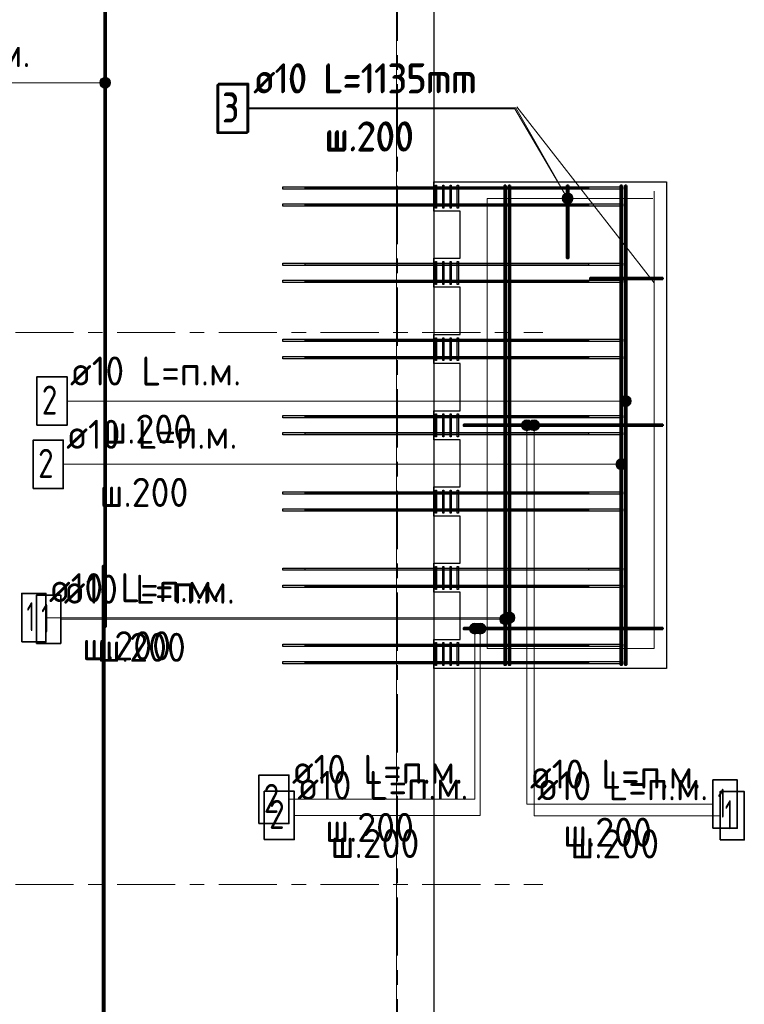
# Model space of a CAD drawing. Header units: metres. Extents: x -38 to 100, y -15 to 21.
# Tile 44 of 246: x 59 to 64, y 8 to 15. Entities that reach past the tile are written whole.
import ezdxf

# ---------------------------------------------------------------- set-up
doc = ezdxf.new("R2010")
doc.units = ezdxf.units.M
doc.linetypes.add('______11', pattern=[0.5, 0.4, -0.05, 0, -0.05])
doc.linetypes.add('______5', pattern=[1.1, 0.8, -0.1, 0.1, -0.1])
for name, color, linetype, lineweight in [('XR$1$Осевая линия (1)', 7, '______5', 13), ('XR$5$Арм. стержнями верхней зоны', 180, 'Continuous', 35), ('XR$5$Арм. стержнями нижней зоны', 180, 'Continuous', 35), ('XR$5$Арм.стержн. Арматура края', 96, 'Continuous', 35), ('XR$5$Арм.стержн. Хомут', 240, 'Continuous', 35), ('XR$5$Арм.стержн.горизонт. 1', 180, 'Continuous', 35), ('XR$5$Арм.стержн.горизонт. 2', 202, 'Continuous', 35), ('XR$5$Общий слой (1)_1', 7, 'Continuous', 13), ('XR$5$Перекрытие (1)', 7, 'Continuous', 35), ('XR$7$Арм. стержнями верхней зоны', 180, 'Continuous', 35), ('XR$7$Арм. стержнями нижней зоны', 180, 'Continuous', 35), ('XR$7$Арм.стержн. Арматура края', 96, 'Continuous', 35), ('XR$7$Арм.стержн. Хомут', 240, 'Continuous', 35), ('XR$7$Арм.стержн.горизонт. 1', 180, 'Continuous', 35), ('XR$7$Арм.стержн.горизонт. 2', 202, 'Continuous', 35), ('XR$7$Общий слой (1)_1', 7, 'Continuous', 13), ('XR$7$Перекрытие (1)', 7, 'Continuous', 35)]:
    doc.layers.add(name, color=color, linetype=linetype, lineweight=lineweight)
doc.styles.add('ISOCPEUR', font='txt')

msp = doc.modelspace()

# ---------------------------------------------------------------- hatches: boundary and pattern name
at = {"layer": 'XR$5$Арм. стержнями верхней зоны', "linetype": 'Continuous', "lineweight": 13, "transparency": 33554687}
for points in [[(63.1079, 11.8746), (63.1079, 11.9121), (63.1027, 11.8934)], [(63.1079, 11.9121), (63.1214, 11.8611), (63.1214, 11.9256)], [(63.1079, 11.9121), (63.1079, 11.8746), (63.1214, 11.8611)], [(63.1214, 11.9256), (63.1402, 11.8559), (63.1402, 11.9309)], [(63.1214, 11.9256), (63.1214, 11.8611), (63.1402, 11.8559)], [(63.1402, 11.9309), (63.1402, 11.8559), (63.1589, 11.8611)], [(63.1402, 11.9309), (63.1589, 11.8611), (63.1589, 11.9256)], [(63.1589, 11.9256), (63.1589, 11.8611), (63.1724, 11.8746)], [(63.1589, 11.9256), (63.1724, 11.8746), (63.1724, 11.9121)], [(63.1724, 11.9121), (63.1724, 11.8746), (63.1777, 11.8934)], [(62.0946, 10.7624), (62.1696, 10.7624), (62.1644, 10.7811)], [(62.0946, 10.7624), (62.1644, 10.7811), (62.0999, 10.7811)], [(62.0999, 10.7811), (62.1644, 10.7811), (62.1509, 10.7946)], [(62.0999, 10.7811), (62.1509, 10.7946), (62.1134, 10.7946)], [(62.1134, 10.7946), (62.1509, 10.7946), (62.1321, 10.7999)], [(62.0999, 10.7436), (62.1696, 10.7624), (62.0946, 10.7624)], [(62.0999, 10.7436), (62.1644, 10.7436), (62.1696, 10.7624)], [(62.1134, 10.7301), (62.1644, 10.7436), (62.0999, 10.7436)], [(62.1134, 10.7301), (62.1509, 10.7301), (62.1644, 10.7436)], [(62.1509, 10.7301), (62.1134, 10.7301), (62.1321, 10.7249)]]:
    msp.add_hatch(color=7, dxfattribs=at).paths.add_polyline_path(points)
at = {"layer": 'XR$5$Арм. стержнями нижней зоны', "linetype": 'Continuous', "lineweight": 13, "transparency": 33554687}
for points in [[(62.4529, 12.1624), (62.5279, 12.1624), (62.5227, 12.1811)], [(62.4529, 12.1624), (62.5227, 12.1811), (62.4582, 12.1811)], [(62.4582, 12.1436), (62.5279, 12.1624), (62.4529, 12.1624)], [(62.4582, 12.1811), (62.5227, 12.1811), (62.5092, 12.1946)], [(62.4582, 12.1811), (62.5092, 12.1946), (62.4717, 12.1946)], [(62.4582, 12.1436), (62.5227, 12.1436), (62.5279, 12.1624)], [(62.4717, 12.1301), (62.5227, 12.1436), (62.4582, 12.1436)], [(62.4717, 12.1946), (62.5092, 12.1946), (62.4904, 12.1999)], [(62.4717, 12.1301), (62.5092, 12.1301), (62.5227, 12.1436)], [(62.5092, 12.1301), (62.4717, 12.1301), (62.4904, 12.1249)], [(62.3079, 10.8454), (62.3214, 10.7944), (62.3214, 10.8589)], [(62.3214, 10.8589), (62.3402, 10.7892), (62.3402, 10.8642)], [(62.3214, 10.8589), (62.3214, 10.7944), (62.3402, 10.7892)], [(62.3402, 10.8642), (62.3402, 10.7892), (62.3589, 10.7944)], [(62.3402, 10.8642), (62.3589, 10.7944), (62.3589, 10.8589)], [(62.3589, 10.8589), (62.3589, 10.7944), (62.3724, 10.8079)], [(62.3589, 10.8589), (62.3724, 10.8079), (62.3724, 10.8454)], [(62.3079, 10.8079), (62.3079, 10.8454), (62.3027, 10.8267)], [(62.3079, 10.8454), (62.3079, 10.8079), (62.3214, 10.7944)], [(62.3724, 10.8454), (62.3724, 10.8079), (62.3777, 10.8267)]]:
    msp.add_hatch(color=7, dxfattribs=at).paths.add_polyline_path(points)
at = {"layer": 'XR$5$Арм.стержн. Арматура края', "linetype": 'Continuous', "lineweight": 13, "transparency": 33554687}
for points in [[(62.7704, 13.7616), (62.7379, 13.743), (62.7329, 13.7246)], [(62.7704, 13.7616), (62.7329, 13.7246), (62.7888, 13.7566)], [(62.7888, 13.7566), (62.7329, 13.7246), (62.7376, 13.7057)], [(62.7888, 13.7566), (62.7376, 13.7057), (62.8027, 13.7429)], [(62.8027, 13.7429), (62.7376, 13.7057), (62.7515, 13.692)], [(62.7379, 13.743), (62.7704, 13.7616), (62.7515, 13.7569)], [(62.8027, 13.7429), (62.7515, 13.692), (62.8075, 13.7241)], [(62.8075, 13.7241), (62.7515, 13.692), (62.7699, 13.687)], [(62.8075, 13.7241), (62.7699, 13.687), (62.8025, 13.7056)], [(62.8025, 13.7056), (62.7699, 13.687), (62.7888, 13.6918)]]:
    msp.add_hatch(color=7, dxfattribs=at).paths.add_polyline_path(points)
at = {"layer": 'XR$7$Арм. стержнями верхней зоны', "linetype": 'Continuous', "lineweight": 13, "transparency": 33554687}
for points in [[(63.1379, 12.3105), (63.1379, 12.348), (63.1327, 12.3292)], [(63.1379, 12.348), (63.1514, 12.297), (63.1514, 12.3615)], [(63.1379, 12.348), (63.1379, 12.3105), (63.1514, 12.297)], [(63.1514, 12.3615), (63.1702, 12.2917), (63.1702, 12.3667)], [(63.1514, 12.3615), (63.1514, 12.297), (63.1702, 12.2917)], [(63.1702, 12.3667), (63.1702, 12.2917), (63.1889, 12.297)], [(63.1702, 12.3667), (63.1889, 12.297), (63.1889, 12.3615)], [(63.1889, 12.3615), (63.1889, 12.297), (63.2024, 12.3105)], [(63.1889, 12.3615), (63.2024, 12.3105), (63.2024, 12.348)], [(63.2024, 12.348), (63.2024, 12.3105), (63.2077, 12.3292)], [(62.132, 10.7624), (62.207, 10.7624), (62.2017, 10.7811)], [(62.132, 10.7624), (62.2017, 10.7811), (62.1372, 10.7811)], [(62.1372, 10.7811), (62.2017, 10.7811), (62.1882, 10.7946)], [(62.1372, 10.7811), (62.1882, 10.7946), (62.1507, 10.7946)], [(62.1507, 10.7946), (62.1882, 10.7946), (62.1695, 10.7999)], [(62.1372, 10.7436), (62.207, 10.7624), (62.132, 10.7624)], [(62.1372, 10.7436), (62.2017, 10.7436), (62.207, 10.7624)], [(62.1507, 10.7301), (62.2017, 10.7436), (62.1372, 10.7436)], [(62.1507, 10.7301), (62.1882, 10.7301), (62.2017, 10.7436)], [(62.1882, 10.7301), (62.1507, 10.7301), (62.1695, 10.7249)]]:
    msp.add_hatch(color=7, dxfattribs=at).paths.add_polyline_path(points)
at = {"layer": 'XR$7$Арм. стержнями нижней зоны', "linetype": 'Continuous', "lineweight": 13, "transparency": 33554687}
for points in [[(59.5553, 14.5025), (59.5553, 14.54), (59.55, 14.5212)], [(59.5553, 14.54), (59.5688, 14.489), (59.5688, 14.5535)], [(59.5553, 14.54), (59.5553, 14.5025), (59.5688, 14.489)], [(59.5688, 14.5535), (59.5875, 14.4837), (59.5875, 14.5587)], [(59.5688, 14.5535), (59.5688, 14.489), (59.5875, 14.4837)], [(59.5875, 14.5587), (59.5875, 14.4837), (59.6063, 14.489)], [(59.5875, 14.5587), (59.6063, 14.489), (59.6063, 14.5535)], [(59.6063, 14.5535), (59.6063, 14.489), (59.6198, 14.5025)], [(59.6063, 14.5535), (59.6198, 14.5025), (59.6198, 14.54)], [(59.6198, 14.54), (59.6198, 14.5025), (59.625, 14.5212)], [(62.5019, 12.1624), (62.5769, 12.1624), (62.5717, 12.1811)], [(62.5019, 12.1624), (62.5717, 12.1811), (62.5072, 12.1811)], [(62.5072, 12.1436), (62.5769, 12.1624), (62.5019, 12.1624)], [(62.5072, 12.1811), (62.5717, 12.1811), (62.5582, 12.1946)], [(62.5072, 12.1811), (62.5582, 12.1946), (62.5207, 12.1946)], [(62.5072, 12.1436), (62.5717, 12.1436), (62.5769, 12.1624)], [(62.5207, 12.1301), (62.5717, 12.1436), (62.5072, 12.1436)], [(62.5207, 12.1946), (62.5582, 12.1946), (62.5394, 12.1999)], [(62.5207, 12.1301), (62.5582, 12.1301), (62.5717, 12.1436)], [(62.5582, 12.1301), (62.5207, 12.1301), (62.5394, 12.1249)], [(62.3379, 10.8187), (62.3379, 10.8562), (62.3327, 10.8374)], [(62.3379, 10.8562), (62.3514, 10.8052), (62.3514, 10.8697)], [(62.3379, 10.8562), (62.3379, 10.8187), (62.3514, 10.8052)], [(62.3514, 10.8697), (62.3702, 10.7999), (62.3702, 10.8749)], [(62.3514, 10.8697), (62.3514, 10.8052), (62.3702, 10.7999)], [(62.3702, 10.8749), (62.3702, 10.7999), (62.3889, 10.8052)], [(62.3702, 10.8749), (62.3889, 10.8052), (62.3889, 10.8697)], [(62.3889, 10.8697), (62.3889, 10.8052), (62.4024, 10.8187)], [(62.3889, 10.8697), (62.4024, 10.8187), (62.4024, 10.8562)], [(62.4024, 10.8562), (62.4024, 10.8187), (62.4077, 10.8374)]]:
    msp.add_hatch(color=7, dxfattribs=at).paths.add_polyline_path(points)
at = {"layer": 'XR$7$Арм.стержн. Арматура края', "linetype": 'Continuous', "lineweight": 13, "transparency": 33554687}
for points in [[(62.7699, 13.7616), (62.7376, 13.7425), (62.7329, 13.7241)], [(62.7699, 13.7616), (62.7329, 13.7241), (62.7884, 13.7569)], [(62.7884, 13.7569), (62.7329, 13.7241), (62.7379, 13.7052)], [(62.7376, 13.7425), (62.7699, 13.7616), (62.7511, 13.7566)], [(62.7884, 13.7569), (62.7379, 13.7052), (62.8025, 13.7434)], [(62.8025, 13.7434), (62.7379, 13.7052), (62.7519, 13.6918)], [(62.8025, 13.7434), (62.7519, 13.6918), (62.8075, 13.7246)], [(62.8075, 13.7246), (62.7519, 13.6918), (62.7704, 13.687)], [(62.8075, 13.7246), (62.7704, 13.687), (62.8027, 13.7061)], [(62.8027, 13.7061), (62.7704, 13.687), (62.7892, 13.692)]]:
    msp.add_hatch(color=7, dxfattribs=at).paths.add_polyline_path(points)

# ---------------------------------------------------------------- linework, layer by layer
at = {"layer": 'XR$1$Осевая линия (1)', "color": 253, "linetype": '______11', "lineweight": 13, "true_color": 0xa0a0a0, "transparency": 33554687}
for p, q in [((61.6, -3.39), (61.6, 19.78)), ((-2.63, 12.8), (62.6, 12.8)), ((-2.63, 9), (62.6, 9))]:
    msp.add_line(p, q, dxfattribs=at)
at = {"layer": 'XR$5$Арм. стержнями верхней зоны', "color": 7, "linetype": 'Continuous', "lineweight": 13, "transparency": 33554687}
for p, q in [((59.2998, 11.8934), (60.5798, 11.8934)), ((60.5798, 11.8934), (63.1402, 11.8934)), ((63.1027, 11.8934), (63.1027, 11.8934)), ((63.1402, 11.9309), (63.1402, 11.9309)), ((63.1777, 11.8934), (63.1777, 11.8934)), ((63.1402, 11.8559), (63.1402, 11.8559)), ((62.1321, 10.7999), (62.1321, 10.7999)), ((62.0946, 10.7624), (62.0946, 10.7624)), ((62.1321, 9.5865), (62.1321, 10.7624)), ((62.1321, 10.7249), (62.1321, 10.7249)), ((62.1696, 10.7624), (62.1696, 10.7624)), ((60.8521, 9.5865), (62.1321, 9.5865))]:
    msp.add_line(p, q, dxfattribs=at)
at = {"layer": 'XR$5$Арм. стержнями верхней зоны', "color": 4, "linetype": 'Continuous', "lineweight": 50, "transparency": 33554687}
for points in [[(63.1452, 13.8124), (63.1452, 10.5124), (63.1352, 10.5124), (63.1352, 13.8124), (63.1452, 13.8124)], [(63.4252, 10.7574), (62.0552, 10.7574), (62.0552, 10.7674), (63.4252, 10.7674), (63.4252, 10.7574)]]:
    msp.add_lwpolyline(points, dxfattribs=at)
at = {"layer": 'XR$5$Арм. стержнями верхней зоны', "color": 7, "linetype": 'Continuous', "lineweight": 35, "transparency": 33554687}
for points in [[(59.0931, 11.7267), (59.2998, 11.7267), (59.2998, 12.06), (59.0931, 12.06), (59.0931, 11.7267)], [(60.6454, 9.4199), (60.8521, 9.4199), (60.8521, 9.7532), (60.6454, 9.7532), (60.6454, 9.4199)]]:
    msp.add_lwpolyline(points, dxfattribs=at)
at = {"layer": 'XR$5$Арм. стержнями верхней зоны', "color": 7, "linetype": 'Continuous', "lineweight": 13, "transparency": 33554687}
for centre in [(63.1402, 11.8934), (62.1321, 10.7624)]:
    msp.add_circle(centre, 0.0375, dxfattribs=at)
at = {"layer": 'XR$5$Арм. стержнями нижней зоны', "color": 7, "linetype": 'Continuous', "lineweight": 13, "transparency": 33554687}
for p, q in [((62.4529, 12.1624), (62.4529, 12.1624)), ((62.4904, 12.1999), (62.4904, 12.1999)), ((62.4904, 9.5536), (62.4904, 12.1624)), ((62.5279, 12.1624), (62.5279, 12.1624)), ((62.4904, 12.1249), (62.4904, 12.1249)), ((62.3402, 10.8642), (62.3402, 10.8642)), ((59.2824, 10.8267), (60.5624, 10.8267)), ((60.5624, 10.8267), (62.3402, 10.8267)), ((62.3027, 10.8267), (62.3027, 10.8267)), ((62.3402, 10.7892), (62.3402, 10.7892)), ((62.3777, 10.8267), (62.3777, 10.8267)), ((62.4904, 9.5536), (63.7704, 9.5536))]:
    msp.add_line(p, q, dxfattribs=at)
at = {"layer": 'XR$5$Арм. стержнями нижней зоны', "color": 4, "linetype": 'Continuous', "lineweight": 50, "transparency": 33554687}
for points in [[(62.3452, 13.8124), (62.3452, 10.5124), (62.3352, 10.5124), (62.3352, 13.8124), (62.3452, 13.8124)], [(63.4252, 12.1574), (62.0552, 12.1574), (62.0552, 12.1674), (63.4252, 12.1674), (63.4252, 12.1574)]]:
    msp.add_lwpolyline(points, dxfattribs=at)
at = {"layer": 'XR$5$Арм. стержнями нижней зоны', "color": 7, "linetype": 'Continuous', "lineweight": 35, "transparency": 33554687}
for points in [[(59.1157, 10.66), (59.2824, 10.66), (59.2824, 10.9933), (59.1157, 10.9933), (59.1157, 10.66)], [(63.7704, 9.3869), (63.9371, 9.3869), (63.9371, 9.7202), (63.7704, 9.7202), (63.7704, 9.3869)]]:
    msp.add_lwpolyline(points, dxfattribs=at)
at = {"layer": 'XR$5$Арм. стержнями нижней зоны', "color": 7, "linetype": 'Continuous', "lineweight": 13, "transparency": 33554687}
for centre in [(62.4904, 12.1624), (62.3402, 10.8267)]:
    msp.add_circle(centre, 0.0375, dxfattribs=at)
at = {"layer": 'XR$5$Арм.стержн. Арматура края', "color": 7, "linetype": 'Continuous', "lineweight": 13, "transparency": 33554687}
for p, q in [((60.5733, 14.3478), (62.4133, 14.3478)), ((62.4133, 14.3478), (62.7702, 13.7243)), ((62.7376, 13.7057), (62.7376, 13.7057)), ((62.7515, 13.7569), (62.7515, 13.7569)), ((62.8027, 13.7429), (62.8027, 13.7429)), ((62.7888, 13.6918), (62.7888, 13.6918))]:
    msp.add_line(p, q, dxfattribs=at)
at = {"layer": 'XR$5$Арм.стержн. Арматура края', "color": 7, "linetype": 'Continuous', "lineweight": 35, "transparency": 33554687}
msp.add_lwpolyline([(60.3666, 14.1812), (60.5733, 14.1812), (60.5733, 14.5145), (60.3666, 14.5145), (60.3666, 14.1812)], dxfattribs=at)
at = {"layer": 'XR$5$Арм.стержн. Арматура края', "color": 4, "linetype": 'Continuous', "lineweight": 50, "transparency": 33554687}
for points in [[(62.7752, 13.8124), (62.7752, 13.3124), (62.7652, 13.3124), (62.7652, 13.8124), (62.7752, 13.8124)], [(63.4252, 13.1674), (62.9252, 13.1674), (62.9252, 13.1774), (63.4252, 13.1774), (63.4252, 13.1674)]]:
    msp.add_lwpolyline(points, dxfattribs=at)
at = {"layer": 'XR$5$Арм.стержн. Арматура края', "color": 7, "linetype": 'Continuous', "lineweight": 13, "transparency": 33554687}
msp.add_circle((62.7702, 13.7243), 0.0375, dxfattribs=at)
at = {"layer": 'XR$5$Арм.стержн. Хомут', "color": 40, "linetype": 'Continuous', "lineweight": 25, "transparency": 33554687}
for points in [[(61.861, 13.6574), (61.861, 13.8154), (61.869, 13.8154), (61.869, 13.6574), (61.861, 13.6574)], [(61.911, 13.6574), (61.911, 13.8154), (61.919, 13.8154), (61.919, 13.6574), (61.911, 13.6574)], [(61.961, 13.6574), (61.961, 13.8154), (61.969, 13.8154), (61.969, 13.6574), (61.961, 13.6574)], [(62.011, 13.6574), (62.011, 13.8154), (62.019, 13.8154), (62.019, 13.6574), (62.011, 13.6574)], [(61.861, 13.1324), (61.861, 13.2904), (61.869, 13.2904), (61.869, 13.1324), (61.861, 13.1324)], [(61.911, 13.1324), (61.911, 13.2904), (61.919, 13.2904), (61.919, 13.1324), (61.911, 13.1324)], [(61.961, 13.1324), (61.961, 13.2904), (61.969, 13.2904), (61.969, 13.1324), (61.961, 13.1324)], [(62.011, 13.1324), (62.011, 13.2904), (62.019, 13.2904), (62.019, 13.1324), (62.011, 13.1324)], [(61.861, 12.6074), (61.861, 12.7654), (61.869, 12.7654), (61.869, 12.6074), (61.861, 12.6074)], [(61.911, 12.6074), (61.911, 12.7654), (61.919, 12.7654), (61.919, 12.6074), (61.911, 12.6074)], [(61.961, 12.6074), (61.961, 12.7654), (61.969, 12.7654), (61.969, 12.6074), (61.961, 12.6074)], [(62.011, 12.6074), (62.011, 12.7654), (62.019, 12.7654), (62.019, 12.6074), (62.011, 12.6074)], [(61.861, 12.0824), (61.861, 12.2404), (61.869, 12.2404), (61.869, 12.0824), (61.861, 12.0824)], [(61.911, 12.0824), (61.911, 12.2404), (61.919, 12.2404), (61.919, 12.0824), (61.911, 12.0824)], [(61.961, 12.0824), (61.961, 12.2404), (61.969, 12.2404), (61.969, 12.0824), (61.961, 12.0824)], [(62.011, 12.0824), (62.011, 12.2404), (62.019, 12.2404), (62.019, 12.0824), (62.011, 12.0824)], [(61.861, 11.5574), (61.861, 11.7154), (61.869, 11.7154), (61.869, 11.5574), (61.861, 11.5574)], [(61.911, 11.5574), (61.911, 11.7154), (61.919, 11.7154), (61.919, 11.5574), (61.911, 11.5574)], [(61.961, 11.5574), (61.961, 11.7154), (61.969, 11.7154), (61.969, 11.5574), (61.961, 11.5574)], [(62.011, 11.5574), (62.011, 11.7154), (62.019, 11.7154), (62.019, 11.5574), (62.011, 11.5574)], [(61.861, 11.0324), (61.861, 11.1904), (61.869, 11.1904), (61.869, 11.0324), (61.861, 11.0324)], [(61.911, 11.0324), (61.911, 11.1904), (61.919, 11.1904), (61.919, 11.0324), (61.911, 11.0324)], [(61.961, 11.0324), (61.961, 11.1904), (61.969, 11.1904), (61.969, 11.0324), (61.961, 11.0324)], [(62.011, 11.0324), (62.011, 11.1904), (62.019, 11.1904), (62.019, 11.0324), (62.011, 11.0324)], [(61.861, 10.5074), (61.861, 10.6654), (61.869, 10.6654), (61.869, 10.5074), (61.861, 10.5074)], [(61.911, 10.5074), (61.911, 10.6654), (61.919, 10.6654), (61.919, 10.5074), (61.911, 10.5074)], [(61.961, 10.5074), (61.961, 10.6654), (61.969, 10.6654), (61.969, 10.5074), (61.961, 10.5074)], [(62.011, 10.5074), (62.011, 10.6654), (62.019, 10.6654), (62.019, 10.5074), (62.011, 10.5074)]]:
    msp.add_lwpolyline(points, dxfattribs=at)
at = {"layer": 'XR$5$Арм.стержн.горизонт. 1', "color": 7, "linetype": 'Continuous', "lineweight": 25, "transparency": 33554687}
for points in [[(60.81, 13.8044), (63.15, 13.8044), (63.15, 13.7884), (60.81, 13.7884), (60.81, 13.8044)], [(60.81, 13.6864), (63.15, 13.6864), (63.15, 13.6704), (60.81, 13.6704), (60.81, 13.6864)], [(60.81, 13.2794), (63.15, 13.2794), (63.15, 13.2634), (60.81, 13.2634), (60.81, 13.2794)], [(60.81, 13.1614), (63.15, 13.1614), (63.15, 13.1454), (60.81, 13.1454), (60.81, 13.1614)], [(60.81, 12.7544), (63.15, 12.7544), (63.15, 12.7384), (60.81, 12.7384), (60.81, 12.7544)], [(60.81, 12.6364), (63.15, 12.6364), (63.15, 12.6204), (60.81, 12.6204), (60.81, 12.6364)], [(60.81, 12.2294), (63.15, 12.2294), (63.15, 12.2134), (60.81, 12.2134), (60.81, 12.2294)], [(60.81, 12.1114), (63.15, 12.1114), (63.15, 12.0954), (60.81, 12.0954), (60.81, 12.1114)], [(60.81, 11.7044), (63.15, 11.7044), (63.15, 11.6884), (60.81, 11.6884), (60.81, 11.7044)], [(60.81, 11.5864), (63.15, 11.5864), (63.15, 11.5704), (60.81, 11.5704), (60.81, 11.5864)], [(60.81, 11.1794), (63.15, 11.1794), (63.15, 11.1634), (60.81, 11.1634), (60.81, 11.1794)], [(60.81, 11.0614), (63.15, 11.0614), (63.15, 11.0454), (60.81, 11.0454), (60.81, 11.0614)], [(60.81, 10.6544), (63.15, 10.6544), (63.15, 10.6384), (60.81, 10.6384), (60.81, 10.6544)], [(60.81, 10.5364), (63.15, 10.5364), (63.15, 10.5204), (60.81, 10.5204), (60.81, 10.5364)]]:
    msp.add_lwpolyline(points, dxfattribs=at)
at = {"layer": 'XR$5$Арм.стержн.горизонт. 2', "color": 34, "linetype": 'Continuous', "lineweight": 25, "transparency": 33554687}
for points in [[(62.915, 13.7904), (60.965, 13.7904), (60.965, 13.8024), (62.915, 13.8024), (62.915, 13.7904)], [(62.915, 13.6724), (60.965, 13.6724), (60.965, 13.6844), (62.915, 13.6844), (62.915, 13.6724)], [(62.915, 13.2654), (60.965, 13.2654), (60.965, 13.2774), (62.915, 13.2774), (62.915, 13.2654)], [(62.915, 13.1474), (60.965, 13.1474), (60.965, 13.1594), (62.915, 13.1594), (62.915, 13.1474)], [(62.915, 12.7404), (60.965, 12.7404), (60.965, 12.7524), (62.915, 12.7524), (62.915, 12.7404)], [(62.915, 12.6224), (60.965, 12.6224), (60.965, 12.6344), (62.915, 12.6344), (62.915, 12.6224)], [(62.915, 12.2154), (60.965, 12.2154), (60.965, 12.2274), (62.915, 12.2274), (62.915, 12.2154)], [(62.915, 12.0974), (60.965, 12.0974), (60.965, 12.1094), (62.915, 12.1094), (62.915, 12.0974)], [(62.915, 11.6904), (60.965, 11.6904), (60.965, 11.7024), (62.915, 11.7024), (62.915, 11.6904)], [(62.915, 11.5724), (60.965, 11.5724), (60.965, 11.5844), (62.915, 11.5844), (62.915, 11.5724)], [(62.915, 11.1654), (60.965, 11.1654), (60.965, 11.1774), (62.915, 11.1774), (62.915, 11.1654)], [(62.915, 11.0474), (60.965, 11.0474), (60.965, 11.0594), (62.915, 11.0594), (62.915, 11.0474)], [(62.915, 10.6404), (60.965, 10.6404), (60.965, 10.6524), (62.915, 10.6524), (62.915, 10.6404)], [(62.915, 10.5224), (60.965, 10.5224), (60.965, 10.5344), (62.915, 10.5344), (62.915, 10.5224)]]:
    msp.add_lwpolyline(points, dxfattribs=at)
at = {"layer": 'XR$5$Общий слой (1)_1', "color": 7, "linetype": 'Continuous', "lineweight": 13, "transparency": 33554687}
msp.add_line((63.3664, 13.1424), (62.4203, 14.3543), dxfattribs=at)
for points in [[(61.5919, -0.2051), (61.5919, 16.4849), (45.9119, 16.4849), (45.9119, 12.0549), (43.0719, 12.0549), (43.0719, 11.5249), (40.7619, 11.5249), (40.7619, 16.3949), (32.9919, 16.3949), (32.9919, 9.0449)], [(63.3564, 13.7243), (62.2164, 13.7243), (62.2164, 10.6243), (63.3664, 10.6243), (63.3664, 13.7743)]]:
    msp.add_lwpolyline(points, dxfattribs=at)
at = {"layer": 'XR$5$Перекрытие (1)', "color": 7, "linetype": 'Continuous', "lineweight": 25, "transparency": 33554687}
for p, q in [((61.85, 16.6502), (61.85, 13.8374)), ((61.85, 13.8374), (62.03, 13.8374)), ((62.03, 13.8374), (63.45, 13.8374)), ((63.45, 13.8374), (63.45, 10.4874)), ((62.03, 13.6374), (61.85, 13.6374)), ((61.85, 13.6374), (61.85, 13.3124)), ((62.03, 13.3124), (62.03, 13.6374)), ((61.85, 13.3124), (62.03, 13.3124)), ((62.03, 13.1124), (61.85, 13.1124)), ((61.85, 13.1124), (61.85, 12.7874)), ((62.03, 12.7874), (62.03, 13.1124)), ((61.85, 12.7874), (62.03, 12.7874)), ((62.03, 12.5874), (61.85, 12.5874)), ((61.85, 12.5874), (61.85, 12.2624)), ((62.03, 12.2624), (62.03, 12.5874)), ((61.85, 12.2624), (62.03, 12.2624)), ((61.85, 12.0624), (61.85, 11.7374)), ((62.03, 12.0624), (61.85, 12.0624)), ((62.03, 11.7374), (62.03, 12.0624)), ((61.85, 11.7374), (62.03, 11.7374)), ((62.03, 11.5374), (61.85, 11.5374)), ((61.85, 11.5374), (61.85, 11.2124)), ((62.03, 11.2124), (62.03, 11.5374)), ((61.85, 11.2124), (62.03, 11.2124)), ((61.85, 11.0124), (61.85, 10.6874)), ((62.03, 11.0124), (61.85, 11.0124)), ((62.03, 10.6874), (62.03, 11.0124)), ((61.85, 10.6874), (62.03, 10.6874)), ((61.85, 10.4874), (61.85, -0.2498)), ((62.03, 10.4874), (61.85, 10.4874)), ((63.45, 10.4874), (62.03, 10.4874))]:
    msp.add_line(p, q, dxfattribs=at)
at = {"layer": 'XR$7$Арм. стержнями верхней зоны', "color": 7, "linetype": 'Continuous', "lineweight": 13, "transparency": 33554687}
for p, q in [((63.1702, 12.3667), (63.1702, 12.3667)), ((59.3253, 12.3292), (60.6053, 12.3292)), ((60.6053, 12.3292), (63.1702, 12.3292)), ((63.1327, 12.3292), (63.1327, 12.3292)), ((63.1702, 12.2917), (63.1702, 12.2917)), ((63.2077, 12.3292), (63.2077, 12.3292)), ((62.1695, 10.7999), (62.1695, 10.7999)), ((62.132, 10.7624), (62.132, 10.7624)), ((62.1695, 9.476), (62.1695, 10.7624)), ((62.1695, 10.7249), (62.1695, 10.7249)), ((62.207, 10.7624), (62.207, 10.7624)), ((60.8895, 9.476), (62.1695, 9.476))]:
    msp.add_line(p, q, dxfattribs=at)
at = {"layer": 'XR$7$Арм. стержнями верхней зоны', "color": 4, "linetype": 'Continuous', "lineweight": 50, "transparency": 33554687}
for points in [[(63.1752, 13.8124), (63.1752, 10.5124), (63.1652, 10.5124), (63.1652, 13.8124), (63.1752, 13.8124)], [(63.4252, 10.7574), (62.1152, 10.7574), (62.1152, 10.7674), (63.4252, 10.7674), (63.4252, 10.7574)]]:
    msp.add_lwpolyline(points, dxfattribs=at)
at = {"layer": 'XR$7$Арм. стержнями верхней зоны', "color": 7, "linetype": 'Continuous', "lineweight": 35, "transparency": 33554687}
for points in [[(59.1186, 12.1625), (59.3253, 12.1625), (59.3253, 12.4959), (59.1186, 12.4959), (59.1186, 12.1625)], [(60.6828, 9.3094), (60.8895, 9.3094), (60.8895, 9.6427), (60.6828, 9.6427), (60.6828, 9.3094)]]:
    msp.add_lwpolyline(points, dxfattribs=at)
at = {"layer": 'XR$7$Арм. стержнями верхней зоны', "color": 7, "linetype": 'Continuous', "lineweight": 13, "transparency": 33554687}
for centre in [(63.1702, 12.3292), (62.1695, 10.7624)]:
    msp.add_circle(centre, 0.0375, dxfattribs=at)
at = {"layer": 'XR$7$Арм. стержнями нижней зоны', "color": 7, "linetype": 'Continuous', "lineweight": 13, "transparency": 33554687}
for p, q in [((57.8756, 14.5212), (59.1556, 14.5212)), ((59.1556, 14.5212), (59.5875, 14.5212)), ((59.55, 14.5212), (59.55, 14.5212)), ((59.5875, 14.5587), (59.5875, 14.5587)), ((59.625, 14.5212), (59.625, 14.5212)), ((59.5875, 14.4837), (59.5875, 14.4837)), ((62.5019, 12.1624), (62.5019, 12.1624)), ((62.5394, 12.1999), (62.5394, 12.1999)), ((62.5394, 9.4731), (62.5394, 12.1624)), ((62.5769, 12.1624), (62.5769, 12.1624)), ((62.5394, 12.1249), (62.5394, 12.1249)), ((62.3702, 10.8749), (62.3702, 10.8749)), ((59.1805, 10.8374), (60.4605, 10.8374)), ((60.4605, 10.8374), (62.3702, 10.8374)), ((62.3327, 10.8374), (62.3327, 10.8374)), ((62.3702, 10.7999), (62.3702, 10.7999)), ((62.4077, 10.8374), (62.4077, 10.8374)), ((62.5394, 9.4731), (63.8194, 9.4731))]:
    msp.add_line(p, q, dxfattribs=at)
at = {"layer": 'XR$7$Арм. стержнями нижней зоны', "color": 4, "linetype": 'Continuous', "lineweight": 50, "transparency": 33554687}
for points in [[(59.5925, 16.6252), (59.5925, 10.7752), (59.5825, 10.7752), (59.5825, 16.6252), (59.5925, 16.6252)], [(62.3752, 13.8124), (62.3752, 10.5124), (62.3652, 10.5124), (62.3652, 13.8124), (62.3752, 13.8124)], [(63.4252, 12.1574), (62.1152, 12.1574), (62.1152, 12.1674), (63.4252, 12.1674), (63.4252, 12.1574)], [(59.5825, 11.1952), (59.5825, -0.2248), (59.5725, -0.2248), (59.5725, 11.1952), (59.5825, 11.1952)]]:
    msp.add_lwpolyline(points, dxfattribs=at)
at = {"layer": 'XR$7$Арм. стержнями нижней зоны', "color": 7, "linetype": 'Continuous', "lineweight": 35, "transparency": 33554687}
for points in [[(59.0138, 10.6708), (59.1805, 10.6708), (59.1805, 11.0041), (59.0138, 11.0041), (59.0138, 10.6708)], [(63.8194, 9.3065), (63.9861, 9.3065), (63.9861, 9.6398), (63.8194, 9.6398), (63.8194, 9.3065)]]:
    msp.add_lwpolyline(points, dxfattribs=at)
at = {"layer": 'XR$7$Арм. стержнями нижней зоны', "color": 7, "linetype": 'Continuous', "lineweight": 13, "transparency": 33554687}
for centre in [(59.5875, 14.5212), (62.5394, 12.1624), (62.3702, 10.8374)]:
    msp.add_circle(centre, 0.0375, dxfattribs=at)
at = {"layer": 'XR$7$Арм.стержн. Арматура края', "color": 7, "linetype": 'Continuous', "lineweight": 13, "transparency": 33554687}
for p, q in [((60.5661, 14.3405), (62.4061, 14.3405)), ((62.4061, 14.3405), (62.7702, 13.7243)), ((62.7379, 13.7052), (62.7379, 13.7052)), ((62.7511, 13.7566), (62.7511, 13.7566)), ((62.8025, 13.7434), (62.8025, 13.7434)), ((62.7892, 13.692), (62.7892, 13.692))]:
    msp.add_line(p, q, dxfattribs=at)
at = {"layer": 'XR$7$Арм.стержн. Арматура края', "color": 7, "linetype": 'Continuous', "lineweight": 35, "transparency": 33554687}
msp.add_lwpolyline([(60.3594, 14.1738), (60.5661, 14.1738), (60.5661, 14.5071), (60.3594, 14.5071), (60.3594, 14.1738)], dxfattribs=at)
at = {"layer": 'XR$7$Арм.стержн. Арматура края', "color": 4, "linetype": 'Continuous', "lineweight": 50, "transparency": 33554687}
for points in [[(62.7752, 13.8124), (62.7752, 13.3124), (62.7652, 13.3124), (62.7652, 13.8124), (62.7752, 13.8124)], [(63.4252, 13.1674), (62.9252, 13.1674), (62.9252, 13.1774), (63.4252, 13.1774), (63.4252, 13.1674)]]:
    msp.add_lwpolyline(points, dxfattribs=at)
at = {"layer": 'XR$7$Арм.стержн. Арматура края', "color": 7, "linetype": 'Continuous', "lineweight": 13, "transparency": 33554687}
msp.add_circle((62.7702, 13.7243), 0.0375, dxfattribs=at)
at = {"layer": 'XR$7$Арм.стержн. Хомут', "color": 40, "linetype": 'Continuous', "lineweight": 25, "transparency": 33554687}
for points in [[(61.861, 13.6574), (61.861, 13.8154), (61.869, 13.8154), (61.869, 13.6574), (61.861, 13.6574)], [(61.911, 13.6574), (61.911, 13.8154), (61.919, 13.8154), (61.919, 13.6574), (61.911, 13.6574)], [(61.961, 13.6574), (61.961, 13.8154), (61.969, 13.8154), (61.969, 13.6574), (61.961, 13.6574)], [(62.011, 13.6574), (62.011, 13.8154), (62.019, 13.8154), (62.019, 13.6574), (62.011, 13.6574)], [(61.861, 13.1324), (61.861, 13.2904), (61.869, 13.2904), (61.869, 13.1324), (61.861, 13.1324)], [(61.911, 13.1324), (61.911, 13.2904), (61.919, 13.2904), (61.919, 13.1324), (61.911, 13.1324)], [(61.961, 13.1324), (61.961, 13.2904), (61.969, 13.2904), (61.969, 13.1324), (61.961, 13.1324)], [(62.011, 13.1324), (62.011, 13.2904), (62.019, 13.2904), (62.019, 13.1324), (62.011, 13.1324)], [(61.861, 12.6074), (61.861, 12.7654), (61.869, 12.7654), (61.869, 12.6074), (61.861, 12.6074)], [(61.911, 12.6074), (61.911, 12.7654), (61.919, 12.7654), (61.919, 12.6074), (61.911, 12.6074)], [(61.961, 12.6074), (61.961, 12.7654), (61.969, 12.7654), (61.969, 12.6074), (61.961, 12.6074)], [(62.011, 12.6074), (62.011, 12.7654), (62.019, 12.7654), (62.019, 12.6074), (62.011, 12.6074)], [(61.861, 12.0824), (61.861, 12.2404), (61.869, 12.2404), (61.869, 12.0824), (61.861, 12.0824)], [(61.911, 12.0824), (61.911, 12.2404), (61.919, 12.2404), (61.919, 12.0824), (61.911, 12.0824)], [(61.961, 12.0824), (61.961, 12.2404), (61.969, 12.2404), (61.969, 12.0824), (61.961, 12.0824)], [(62.011, 12.0824), (62.011, 12.2404), (62.019, 12.2404), (62.019, 12.0824), (62.011, 12.0824)], [(61.861, 11.5574), (61.861, 11.7154), (61.869, 11.7154), (61.869, 11.5574), (61.861, 11.5574)], [(61.911, 11.5574), (61.911, 11.7154), (61.919, 11.7154), (61.919, 11.5574), (61.911, 11.5574)], [(61.961, 11.5574), (61.961, 11.7154), (61.969, 11.7154), (61.969, 11.5574), (61.961, 11.5574)], [(62.011, 11.5574), (62.011, 11.7154), (62.019, 11.7154), (62.019, 11.5574), (62.011, 11.5574)], [(61.861, 11.0324), (61.861, 11.1904), (61.869, 11.1904), (61.869, 11.0324), (61.861, 11.0324)], [(61.911, 11.0324), (61.911, 11.1904), (61.919, 11.1904), (61.919, 11.0324), (61.911, 11.0324)], [(61.961, 11.0324), (61.961, 11.1904), (61.969, 11.1904), (61.969, 11.0324), (61.961, 11.0324)], [(62.011, 11.0324), (62.011, 11.1904), (62.019, 11.1904), (62.019, 11.0324), (62.011, 11.0324)], [(61.861, 10.5074), (61.861, 10.6654), (61.869, 10.6654), (61.869, 10.5074), (61.861, 10.5074)], [(61.911, 10.5074), (61.911, 10.6654), (61.919, 10.6654), (61.919, 10.5074), (61.911, 10.5074)], [(61.961, 10.5074), (61.961, 10.6654), (61.969, 10.6654), (61.969, 10.5074), (61.961, 10.5074)], [(62.011, 10.5074), (62.011, 10.6654), (62.019, 10.6654), (62.019, 10.5074), (62.011, 10.5074)]]:
    msp.add_lwpolyline(points, dxfattribs=at)
at = {"layer": 'XR$7$Арм.стержн.горизонт. 1', "color": 7, "linetype": 'Continuous', "lineweight": 25, "transparency": 33554687}
for points in [[(60.81, 13.8044), (63.15, 13.8044), (63.15, 13.7884), (60.81, 13.7884), (60.81, 13.8044)], [(60.81, 13.6864), (63.15, 13.6864), (63.15, 13.6704), (60.81, 13.6704), (60.81, 13.6864)], [(60.81, 13.2794), (63.15, 13.2794), (63.15, 13.2634), (60.81, 13.2634), (60.81, 13.2794)], [(60.81, 13.1614), (63.15, 13.1614), (63.15, 13.1454), (60.81, 13.1454), (60.81, 13.1614)], [(60.81, 12.7544), (63.15, 12.7544), (63.15, 12.7384), (60.81, 12.7384), (60.81, 12.7544)], [(60.81, 12.6364), (63.15, 12.6364), (63.15, 12.6204), (60.81, 12.6204), (60.81, 12.6364)], [(60.81, 12.2294), (63.15, 12.2294), (63.15, 12.2134), (60.81, 12.2134), (60.81, 12.2294)], [(60.81, 12.1114), (63.15, 12.1114), (63.15, 12.0954), (60.81, 12.0954), (60.81, 12.1114)], [(60.81, 11.7044), (63.15, 11.7044), (63.15, 11.6884), (60.81, 11.6884), (60.81, 11.7044)], [(60.81, 11.5864), (63.15, 11.5864), (63.15, 11.5704), (60.81, 11.5704), (60.81, 11.5864)], [(60.81, 11.1794), (63.15, 11.1794), (63.15, 11.1634), (60.81, 11.1634), (60.81, 11.1794)], [(60.81, 11.0614), (63.15, 11.0614), (63.15, 11.0454), (60.81, 11.0454), (60.81, 11.0614)], [(60.81, 10.6544), (63.15, 10.6544), (63.15, 10.6384), (60.81, 10.6384), (60.81, 10.6544)], [(60.81, 10.5364), (63.15, 10.5364), (63.15, 10.5204), (60.81, 10.5204), (60.81, 10.5364)]]:
    msp.add_lwpolyline(points, dxfattribs=at)
at = {"layer": 'XR$7$Арм.стержн.горизонт. 2', "color": 34, "linetype": 'Continuous', "lineweight": 25, "transparency": 33554687}
for points in [[(62.915, 13.7904), (60.965, 13.7904), (60.965, 13.8024), (62.915, 13.8024), (62.915, 13.7904)], [(62.915, 13.6724), (60.965, 13.6724), (60.965, 13.6844), (62.915, 13.6844), (62.915, 13.6724)], [(62.915, 13.2654), (60.965, 13.2654), (60.965, 13.2774), (62.915, 13.2774), (62.915, 13.2654)], [(62.915, 13.1474), (60.965, 13.1474), (60.965, 13.1594), (62.915, 13.1594), (62.915, 13.1474)], [(62.915, 12.7404), (60.965, 12.7404), (60.965, 12.7524), (62.915, 12.7524), (62.915, 12.7404)], [(62.915, 12.6224), (60.965, 12.6224), (60.965, 12.6344), (62.915, 12.6344), (62.915, 12.6224)], [(62.915, 12.2154), (60.965, 12.2154), (60.965, 12.2274), (62.915, 12.2274), (62.915, 12.2154)], [(62.915, 12.0974), (60.965, 12.0974), (60.965, 12.1094), (62.915, 12.1094), (62.915, 12.0974)], [(62.915, 11.6904), (60.965, 11.6904), (60.965, 11.7024), (62.915, 11.7024), (62.915, 11.6904)], [(62.915, 11.5724), (60.965, 11.5724), (60.965, 11.5844), (62.915, 11.5844), (62.915, 11.5724)], [(62.915, 11.1654), (60.965, 11.1654), (60.965, 11.1774), (62.915, 11.1774), (62.915, 11.1654)], [(62.915, 11.0474), (60.965, 11.0474), (60.965, 11.0594), (62.915, 11.0594), (62.915, 11.0474)], [(62.915, 10.6404), (60.965, 10.6404), (60.965, 10.6524), (62.915, 10.6524), (62.915, 10.6404)], [(62.915, 10.5224), (60.965, 10.5224), (60.965, 10.5344), (62.915, 10.5344), (62.915, 10.5224)]]:
    msp.add_lwpolyline(points, dxfattribs=at)
at = {"layer": 'XR$7$Общий слой (1)_1', "color": 7, "linetype": 'Continuous', "lineweight": 13, "transparency": 33554687}
msp.add_line((63.3664, 13.1424), (62.4203, 14.3543), dxfattribs=at)
for points in [[(61.5919, -0.2051), (61.5919, 16.4849), (45.9119, 16.4849), (45.9119, 10.4849), (43.3119, 10.4849), (43.3119, 8.6949), (38.4419, 8.6949), (38.4419, 16.3949), (32.9919, 16.3949), (32.9919, 9.0449)], [(63.3564, 13.7243), (62.2164, 13.7243), (62.2164, 10.6243), (63.3664, 10.6243), (63.3664, 13.7743)]]:
    msp.add_lwpolyline(points, dxfattribs=at)
at = {"layer": 'XR$7$Перекрытие (1)', "color": 7, "linetype": 'Continuous', "lineweight": 25, "transparency": 33554687}
for p, q in [((61.85, 16.6502), (61.85, -0.2498)), ((61.8502, 13.6374), (61.8502, 13.8374)), ((61.8502, 13.8374), (62.0302, 13.8374)), ((62.0302, 13.8374), (63.45, 13.8374)), ((63.45, 13.8374), (63.45, 10.4874)), ((62.0302, 13.6374), (61.8502, 13.6374)), ((62.03, 13.3124), (62.03, 13.6374)), ((61.8502, 13.1124), (61.8502, 13.3124)), ((61.8502, 13.3124), (62.0302, 13.3124)), ((62.0302, 13.1124), (61.8502, 13.1124)), ((62.03, 12.7874), (62.03, 13.1124)), ((61.8502, 12.5874), (61.8502, 12.7874)), ((61.8502, 12.7874), (62.0302, 12.7874)), ((62.0302, 12.5874), (61.8502, 12.5874)), ((62.03, 12.2624), (62.03, 12.5874)), ((61.8502, 12.0624), (61.8502, 12.2624)), ((61.8502, 12.2624), (62.0302, 12.2624)), ((62.0302, 12.0624), (61.8502, 12.0624)), ((62.03, 11.7374), (62.03, 12.0624)), ((61.8502, 11.5374), (61.8502, 11.7374)), ((61.8502, 11.7374), (62.0302, 11.7374)), ((62.0302, 11.5374), (61.8502, 11.5374)), ((62.03, 11.2124), (62.03, 11.5374)), ((61.8502, 11.0124), (61.8502, 11.2124)), ((61.8502, 11.2124), (62.0302, 11.2124)), ((62.0302, 11.0124), (61.8502, 11.0124)), ((62.03, 10.6874), (62.03, 11.0124)), ((61.8502, 10.4874), (61.8502, 10.6874)), ((61.8502, 10.6874), (62.0302, 10.6874)), ((62.0302, 10.4874), (61.8502, 10.4874)), ((63.45, 10.4874), (62.0302, 10.4874))]:
    msp.add_line(p, q, dxfattribs=at)

# ---------------------------------------------------------------- texts
at = {"layer": 'XR$5$Арм. стержнями верхней зоны', "color": 7, "linetype": 'Continuous', "lineweight": 25, "transparency": 33554687, "char_height": 0.2, "attachment_point": 7, "style": 'ISOCPEUR'}
for s, insert, width in [('\\W0.94;ø10 L=п.м.', (59.3198, 12), 1.333221), ('\\W0.78;2', (59.1264, 11.8), 0.217605), ('\\W0.95;ш.200 ', (59.5498, 11.6), 0.874664), ('\\W0.94;ø10 L=п.м.', (60.8721, 9.6932), 1.333221), ('\\W0.78;2', (60.6788, 9.4932), 0.217605), ('\\W0.95;ш.200 ', (61.1021, 9.2932), 0.874664)]:
    msp.add_mtext(s, dxfattribs=dict(at, insert=insert, width=width))
at = {"layer": 'XR$5$Арм. стержнями нижней зоны', "color": 7, "linetype": 'Continuous', "lineweight": 25, "transparency": 33554687, "char_height": 0.2, "attachment_point": 7, "style": 'ISOCPEUR'}
for s, insert, width in [('\\W0.94;ø10 L=п.м.', (59.3024, 10.9333), 1.333221), ('\\W0.56;1', (59.1491, 10.7333), 0.155556), ('\\W0.95;ш.200 ', (59.5324, 10.5333), 0.874664), ('\\W0.94;ø10 L=п.м.', (62.5104, 9.6602), 1.333221), ('\\W0.56;1', (63.8038, 9.4602), 0.155556), ('\\W0.95;ш.200 ', (62.7404, 9.2602), 0.874664)]:
    msp.add_mtext(s, dxfattribs=dict(at, insert=insert, width=width))
at = {"layer": 'XR$5$Арм.стержн. Арматура края', "color": 7, "linetype": 'Continuous', "lineweight": 25, "transparency": 33554687, "char_height": 0.2, "attachment_point": 7, "style": 'ISOCPEUR'}
for s, insert, width in [('\\W0.92;ø10 L=1135mm ', (60.6133, 14.4545), 1.871128), ('\\W0.78;3', (60.4, 14.2545), 0.217605), ('\\W0.95;ш.200 ', (61.1033, 14.0545), 0.874664)]:
    msp.add_mtext(s, dxfattribs=dict(at, insert=insert, width=width))
at = {"layer": 'XR$7$Арм. стержнями верхней зоны', "color": 7, "linetype": 'Continuous', "lineweight": 25, "transparency": 33554687, "char_height": 0.2, "attachment_point": 7, "style": 'ISOCPEUR'}
for s, insert, width in [('\\W0.94;ø10 L=п.м.', (59.3453, 12.4359), 1.333221), ('\\W0.78;2', (59.152, 12.2359), 0.217605), ('\\W0.95;ш.200 ', (59.5753, 12.0359), 0.874664), ('\\W0.94;ø10 L=п.м.', (60.9095, 9.5827), 1.333221), ('\\W0.78;2', (60.7162, 9.3827), 0.217605), ('\\W0.95;ш.200 ', (61.1395, 9.1827), 0.874664)]:
    msp.add_mtext(s, dxfattribs=dict(at, insert=insert, width=width))
at = {"layer": 'XR$7$Арм. стержнями нижней зоны', "color": 7, "linetype": 'Continuous', "lineweight": 25, "transparency": 33554687, "char_height": 0.2, "attachment_point": 7, "style": 'ISOCPEUR'}
for s, insert, width in [('\\W0.94;ø10 L=п.м.', (57.8956, 14.6279), 1.333221), ('\\W0.94;ø10 L=п.м.', (59.2005, 10.9441), 1.333221), ('\\W0.56;1', (59.0471, 10.7441), 0.155556), ('\\W0.95;ш.200 ', (59.4305, 10.5441), 0.874664), ('\\W0.94;ø10 L=п.м.', (62.5594, 9.5798), 1.333221), ('\\W0.56;1', (63.8528, 9.3798), 0.155556), ('\\W0.95;ш.200 ', (62.7894, 9.1798), 0.874664)]:
    msp.add_mtext(s, dxfattribs=dict(at, insert=insert, width=width))
at = {"layer": 'XR$7$Арм.стержн. Арматура края', "color": 7, "linetype": 'Continuous', "lineweight": 25, "transparency": 33554687, "char_height": 0.2, "attachment_point": 7, "style": 'ISOCPEUR'}
for s, insert, width in [('\\W0.92;ø10 L=1135mm ', (60.6061, 14.4471), 1.871128), ('\\W0.78;3', (60.3927, 14.2471), 0.217605), ('\\W0.95;ш.200 ', (61.0961, 14.0471), 0.874664)]:
    msp.add_mtext(s, dxfattribs=dict(at, insert=insert, width=width))

doc.saveas('drawing.dxf')
